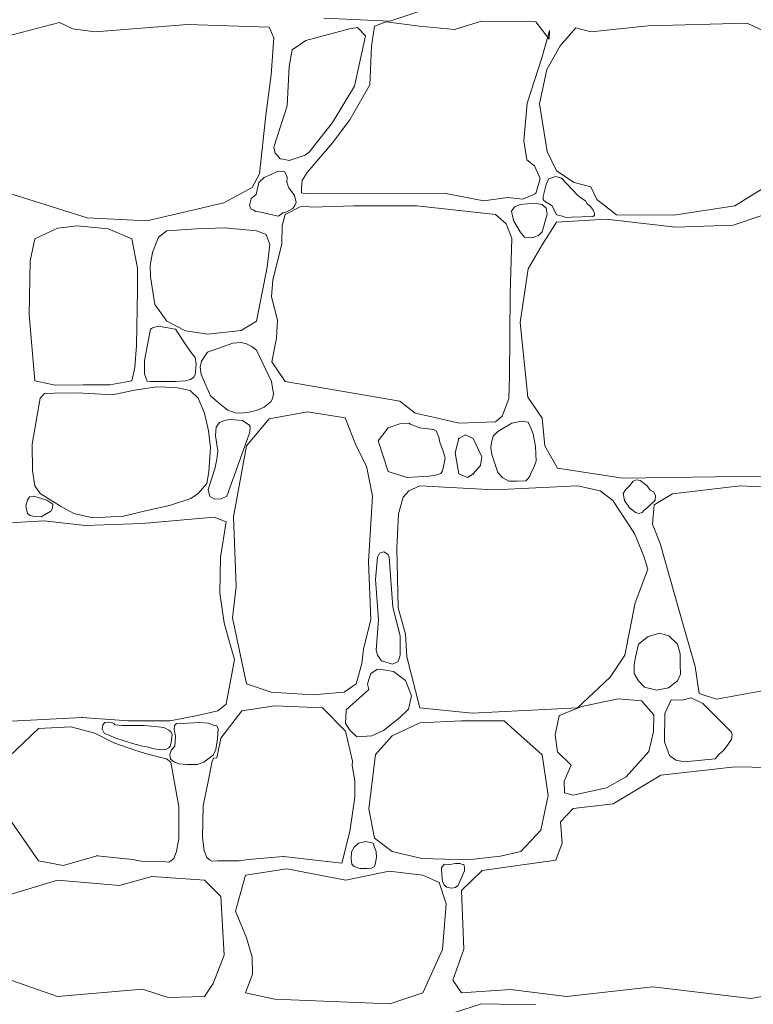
# Model space of a CAD drawing. Header units: millimetres. Extents: x 16408 to 141596, y -21057 to 26364.
# Tile 110 of 138: x 63048 to 63713, y -4457 to -3564. Entities that reach past the tile are written whole.
import ezdxf

# ---------------------------------------------------------------- set-up
doc = ezdxf.new("R2010")
doc.units = ezdxf.units.MM
doc.header["$MEASUREMENT"] = 0
doc.linetypes.add('Wipeout_Contour', pattern=[1000, 0, -1000])
doc.layers.add('_elementy3d', color=7, linetype='Continuous')
doc.layers.add('_elementy3d_Nr_pióra__101', color=7, linetype='Continuous', lineweight=5, true_color=0xb2b2b2)

# ---------------------------------------------------------------- blocks, each defined once
blk = doc.blocks.new('*X6')
at = {"layer": '_elementy3d_Nr_pióra__101', "color": 253, "linetype": 'Continuous', "lineweight": 5, "true_color": 0xb2b2b2}
for p, q in [((63413.33, -3555.68), (63383.36, -3565.58)), ((63000, -3588.7), (63083.91, -3566.82)), ((63083.91, -3566.82), (63096.05, -3572.52)), ((63116.07, -3575.49), (63200.03, -3568.8)), ((63200.03, -3568.8), (63274.09, -3571.03)), ((63274.09, -3571.03), (63278.05, -3580.94)), ((63383.36, -3565.58), (63323.42, -3563.11)), ((63354.13, -3571.53), (63346.7, -3572.52)), ((63361.17, -3578.95), (63354.13, -3571.53)), ((63369.49, -3570.29), (63366.76, -3588.37)), ((63379.89, -3566.33), (63369.49, -3570.29)), ((63410.11, -3570.29), (63379.89, -3566.33)), ((63441.81, -3573.26), (63410.11, -3570.29)), ((63466.58, -3565.58), (63441.81, -3573.26)), ((63515.62, -3566.33), (63466.58, -3565.58)), ((63527.75, -3581.93), (63515.62, -3566.33)), ((63552.03, -3571.78), (63537.66, -3588.12)), ((63565.4, -3575.49), (63552.03, -3571.78)), ((63617.66, -3569.8), (63565.4, -3575.49)), ((63707.32, -3567.57), (63617.66, -3569.8)), ((63723.92, -3575.49), (63707.32, -3567.57)), ((63096.05, -3572.52), (63116.07, -3575.49)), ((63278.05, -3580.94), (63275.82, -3614.38)), ((63346.7, -3572.52), (63307.05, -3583.25)), ((63351.41, -3624.53), (63361.17, -3578.95)), ((63521.32, -3598.03), (63528, -3574.01)), ((63528, -3574.01), (63527.75, -3581.93)), ((63307.05, -3583.25), (63294.69, -3591.59)), ((63366.76, -3588.37), (63365.28, -3623.54)), ((63537.66, -3588.12), (63525.77, -3609.67)), ((63294.69, -3591.59), (63292.21, -3606.7)), ((63507.69, -3640.14), (63521.32, -3598.03)), ((63292.21, -3606.7), (63290.23, -3642.61)), ((63275.82, -3614.38), (63270.87, -3651.03)), ((63525.77, -3609.67), (63519.09, -3640.63)), ((63331.35, -3657.47), (63351.41, -3624.53)), ((63365.28, -3623.54), (63347.2, -3655.24)), ((63290.23, -3642.61), (63278.24, -3680.02)), ((63504.72, -3674.07), (63507.69, -3640.14)), ((63519.09, -3640.63), (63526.02, -3683.98)), ((63270.87, -3651.03), (63265.22, -3704.04)), ((63310.29, -3684.47), (63331.35, -3657.47)), ((63347.2, -3655.24), (63331.35, -3676.05)), ((63331.35, -3676.05), (63308.31, -3702.8)), ((63507.45, -3691.41), (63504.72, -3674.07)), ((63278.24, -3680.02), (63279.53, -3685.34)), ((63279.53, -3685.34), (63281.56, -3687.44)), ((63281.56, -3687.44), (63283.81, -3690.44)), ((63296.67, -3690.66), (63306.44, -3687.27)), ((63306.44, -3687.27), (63310.29, -3684.47)), ((63526.02, -3683.98), (63534.44, -3701.31)), ((63283.81, -3690.44), (63286.63, -3690.98)), ((63286.63, -3690.98), (63292.15, -3692.02)), ((63292.15, -3692.02), (63296.67, -3690.66)), ((63514.38, -3696.85), (63507.45, -3691.41)), ((63519.58, -3708.25), (63514.38, -3696.85)), ((63265.22, -3704.04), (63258.48, -3716.42)), ((63276.44, -3704.42), (63269.34, -3707.58)), ((63281.65, -3702.18), (63276.44, -3704.42)), ((63288.25, -3702.3), (63281.65, -3702.18)), ((63290.34, -3707.2), (63288.25, -3702.3)), ((63308.31, -3702.8), (63303.85, -3710.33)), ((63534.44, -3701.31), (63550.54, -3711.96)), ((63264.67, -3711.96), (63262.19, -3722.8)), ((63269.34, -3707.58), (63264.67, -3711.96)), ((63289.98, -3711.96), (63290.34, -3707.2)), ((63291.69, -3716.89), (63289.98, -3711.96)), ((63303.85, -3710.33), (63303.31, -3716.62)), ((63515.62, -3721.87), (63519.58, -3708.25)), ((63525.37, -3712.48), (63522.25, -3724.82)), ((63527.59, -3708.75), (63525.37, -3712.48)), ((63533.63, -3706.61), (63527.59, -3708.75)), ((63538.86, -3708.21), (63533.63, -3706.61)), ((63553.41, -3723.55), (63538.86, -3708.21)), ((63550.54, -3711.96), (63565.4, -3715.93)), ((63108.93, -3744.12), (63019.98, -3716.16)), ((63258.48, -3716.42), (63232.97, -3730.54)), ((63262.19, -3722.8), (63257.48, -3726.62)), ((63296.92, -3723.85), (63291.69, -3716.89)), ((63303.31, -3716.62), (63303.24, -3721.48)), ((63303.24, -3721.48), (63305.83, -3721.87)), ((63305.83, -3721.87), (63432.65, -3721.62)), ((63432.65, -3721.62), (63468.56, -3728.56)), ((63503.98, -3727.07), (63515.62, -3721.87)), ((63556.49, -3725.83), (63553.41, -3723.55)), ((63565.4, -3715.93), (63571.1, -3727.57)), ((63696.18, -3733.02), (63723.92, -3715.93)), ((63232.97, -3730.54), (63163.17, -3746.79)), ((63257.48, -3726.62), (63256.05, -3733.26)), ((63298.45, -3730.06), (63296.92, -3723.85)), ((63297.25, -3732.91), (63298.45, -3730.06)), ((63468.56, -3728.56), (63489.86, -3725.59)), ((63489.86, -3725.59), (63503.98, -3727.07)), ((63501.5, -3732.03), (63496.37, -3734.07)), ((63514.1, -3730.71), (63501.5, -3732.03)), ((63521.57, -3732.03), (63514.1, -3730.71)), ((63525.16, -3735.41), (63521.57, -3732.03)), ((63522.25, -3724.82), (63522.4, -3727.86)), ((63522.4, -3727.86), (63524.32, -3729.58)), ((63524.32, -3729.58), (63530.4, -3733.27)), ((63560.83, -3728.58), (63556.49, -3725.83)), ((63562.34, -3731.34), (63560.83, -3728.58)), ((63565.44, -3733.98), (63562.34, -3731.34)), ((63571.1, -3727.57), (63588.68, -3741.19)), ((63256.05, -3733.26), (63258.02, -3736.43)), ((63258.02, -3736.43), (63259.33, -3736.85)), ((63259.33, -3736.85), (63262, -3738.2)), ((63262, -3738.2), (63264.67, -3738.46)), ((63264.67, -3738.46), (63282.46, -3742.41)), ((63282.46, -3742.41), (63286.44, -3739.52)), ((63288.5, -3740.94), (63285.63, -3750.89)), ((63286.44, -3739.52), (63289.98, -3738.46)), ((63302.12, -3734.07), (63288.5, -3740.94)), ((63289.98, -3738.46), (63295.51, -3735.5)), ((63295.51, -3735.5), (63297.25, -3732.91)), ((63308.99, -3733.68), (63302.12, -3734.07)), ((63312.27, -3734.25), (63308.99, -3733.68)), ((63350.66, -3733.26), (63312.27, -3734.25)), ((63407.88, -3733.02), (63350.66, -3733.26)), ((63479.21, -3740.94), (63407.88, -3733.02)), ((63488.75, -3749.38), (63479.21, -3740.94)), ((63496.37, -3734.07), (63493.6, -3738.05)), ((63493.6, -3738.05), (63495.36, -3746.51)), ((63521.57, -3756.79), (63526.08, -3740.81)), ((63526.08, -3740.81), (63525.16, -3735.41)), ((63530.4, -3733.27), (63534.3, -3741.28)), ((63534.3, -3741.28), (63539.87, -3742.45)), ((63567.66, -3737.17), (63565.44, -3733.98)), ((63568.92, -3739.85), (63567.66, -3737.17)), ((63568.96, -3741.78), (63568.92, -3739.85)), ((63588.68, -3741.19), (63640.7, -3741.68)), ((63640.7, -3741.68), (63696.18, -3733.02)), ((63163.17, -3746.79), (63108.93, -3744.12)), ((63493.84, -3762.37), (63488.75, -3749.38)), ((63495.36, -3746.51), (63501.5, -3756.79)), ((63534.44, -3747.88), (63521.57, -3768.45)), ((63579.52, -3745.4), (63534.44, -3747.88)), ((63539.87, -3742.45), (63543.23, -3743.79)), ((63543.23, -3743.79), (63548.13, -3743.5)), ((63548.13, -3743.5), (63567.54, -3742.95)), ((63567.54, -3742.95), (63568.96, -3741.78)), ((63642.43, -3752.58), (63579.52, -3745.4)), ((63720.7, -3741.93), (63694.69, -3750.85)), ((63082, -3753.44), (63061.66, -3762.98)), ((63100.24, -3751.34), (63082, -3753.44)), ((63128.02, -3754.07), (63100.24, -3751.34)), ((63149.4, -3762.98), (63128.02, -3754.07)), ((63181.17, -3755.85), (63173.72, -3761.72)), ((63208.11, -3754.07), (63181.17, -3755.85)), ((63233.37, -3753.23), (63208.11, -3754.07)), ((63262.61, -3755.85), (63233.37, -3753.23)), ((63271.32, -3759.1), (63262.61, -3755.85)), ((63274.46, -3768.32), (63271.32, -3759.1)), ((63285.63, -3750.89), (63285.35, -3768.02)), ((63501.5, -3756.79), (63505.55, -3761.44)), ((63518.08, -3760.18), (63521.57, -3756.79)), ((63694.69, -3750.85), (63642.43, -3752.58)), ((63061.66, -3762.98), (63057.36, -3783.11)), ((63154.65, -3789.71), (63149.4, -3762.98)), ((63173.72, -3761.72), (63168.17, -3775.35)), ((63272.05, -3788.87), (63274.46, -3768.32)), ((63285.35, -3768.02), (63277.16, -3800.14)), ((63492.52, -3812.85), (63493.84, -3762.37)), ((63505.55, -3761.44), (63512.04, -3762.11)), ((63521.57, -3768.45), (63508.68, -3790.23)), ((63512.04, -3762.11), (63518.08, -3760.18)), ((63168.17, -3775.35), (63166.07, -3787.4)), ((63057.36, -3783.11), (63056.42, -3831.64)), ((63154.44, -3809.52), (63154.65, -3789.71)), ((63166.07, -3787.4), (63166.28, -3797.57)), ((63262.61, -3837.84), (63272.05, -3788.87)), ((63508.68, -3790.23), (63501.5, -3839.02)), ((63166.28, -3797.57), (63170.37, -3822.73)), ((63277.16, -3800.14), (63276.12, -3815.77)), ((63153.7, -3859.74), (63154.44, -3809.52)), ((63491.77, -3888.18), (63492.52, -3812.85)), ((63276.12, -3815.77), (63281.56, -3836.79)), ((63170.37, -3822.73), (63181.17, -3837.84)), ((63056.42, -3831.64), (63061.66, -3891.81)), ((63181.17, -3837.84), (63198.04, -3846.42)), ((63248.57, -3846.11), (63262.61, -3837.84)), ((63281.56, -3836.79), (63280.73, -3853.15)), ((63501.5, -3839.02), (63508.44, -3906.64)), ((63166.28, -3844.97), (63160.96, -3873.36)), ((63168.16, -3843.72), (63166.28, -3844.97)), ((63173.28, -3842.29), (63168.16, -3843.72)), ((63188.91, -3844.97), (63173.28, -3842.29)), ((63199.53, -3861.04), (63188.91, -3844.97)), ((63198.04, -3846.42), (63218.49, -3849.67)), ((63218.49, -3849.67), (63248.57, -3846.11)), ((63240.94, -3857.6), (63217.91, -3866.02)), ((63248.52, -3857.27), (63240.94, -3857.6)), ((63253.31, -3858.44), (63248.52, -3857.27)), ((63280.73, -3853.15), (63276.36, -3874.69)), ((63152.23, -3879.76), (63153.7, -3859.74)), ((63204.13, -3867.46), (63199.53, -3861.04)), ((63217.91, -3866.02), (63212.58, -3874.1)), ((63258.36, -3860.65), (63253.31, -3858.44)), ((63262.49, -3864.04), (63258.36, -3860.65)), ((63275.99, -3892.64), (63262.49, -3864.04)), ((63160.96, -3873.36), (63160.82, -3885.51)), ((63206.87, -3870.63), (63204.13, -3867.46)), ((63207.78, -3876.62), (63206.87, -3870.63)), ((63212.58, -3874.1), (63211.38, -3879.54)), ((63276.36, -3874.69), (63288.5, -3892.52)), ((63149.4, -3891.81), (63152.23, -3879.76)), ((63207, -3886.42), (63207.78, -3876.62)), ((63211.38, -3879.54), (63212.34, -3886.21)), ((63061.66, -3891.81), (63079.9, -3895.9)), ((63129.49, -3895.48), (63149.4, -3891.81)), ((63160.82, -3885.51), (63162.34, -3889.72)), ((63162.34, -3889.72), (63163.34, -3892.11)), ((63163.34, -3892.11), (63166.28, -3892.64)), ((63166.28, -3892.64), (63188.91, -3892.64)), ((63188.91, -3892.64), (63198.23, -3891.85)), ((63198.23, -3891.85), (63202.57, -3890.76)), ((63202.57, -3890.76), (63205.78, -3888.42)), ((63205.78, -3888.42), (63207, -3886.42)), ((63212.34, -3886.21), (63220.63, -3905.4)), ((63277.75, -3903.54), (63275.99, -3892.64)), ((63288.5, -3892.52), (63392.51, -3910.22)), ((63491.3, -3908.34), (63491.77, -3888.18)), ((63079.9, -3895.9), (63105.38, -3895.59)), ((63105.38, -3895.59), (63129.49, -3895.48)), ((63151.81, -3900.3), (63131.79, -3904.71)), ((63172.15, -3897.47), (63151.81, -3900.3)), ((63189.24, -3897.79), (63172.15, -3897.47)), ((63202.45, -3900.72), (63189.24, -3897.79)), ((63209.58, -3907.54), (63202.45, -3900.72)), ((63066.38, -3907.54), (63059.15, -3949.36)), ((63070.15, -3903.34), (63066.38, -3907.54)), ((63079.17, -3903.03), (63070.15, -3903.34)), ((63100.03, -3902.72), (63079.17, -3903.03)), ((63131.79, -3904.71), (63100.03, -3902.72)), ((63215.45, -3921.17), (63209.58, -3907.54)), ((63220.63, -3905.4), (63229.45, -3913.02)), ((63269.37, -3915.76), (63275.37, -3910.85)), ((63275.37, -3910.85), (63277.11, -3908.23)), ((63277.11, -3908.23), (63277.75, -3903.54)), ((63392.51, -3910.22), (63406.26, -3921.14)), ((63485.27, -3924.06), (63491.3, -3908.34)), ((63508.44, -3906.64), (63521.32, -3925.71)), ((63229.45, -3913.02), (63236.38, -3918.42)), ((63236.38, -3918.42), (63243.19, -3920.94)), ((63254.63, -3920.69), (63262.23, -3918.88)), ((63262.23, -3918.88), (63269.37, -3915.76)), ((63308.56, -3920.01), (63273.88, -3926.45)), ((63342.74, -3925.46), (63308.56, -3920.01)), ((63218.8, -3937.2), (63215.45, -3921.17)), ((63234.31, -3927.44), (63229, -3929.58)), ((63239.05, -3926.82), (63234.31, -3927.44)), ((63249.63, -3927.96), (63239.05, -3926.82)), ((63243.19, -3920.94), (63247.38, -3921.25)), ((63247.38, -3921.25), (63254.63, -3920.69)), ((63256.4, -3932.44), (63249.63, -3927.96)), ((63273.88, -3926.45), (63253.33, -3950.73)), ((63352.89, -3950.73), (63342.74, -3925.46)), ((63406.26, -3921.14), (63424.06, -3925.29)), ((63424.06, -3925.29), (63446.09, -3930.28)), ((63446.09, -3930.28), (63479.21, -3929.18)), ((63479.21, -3929.18), (63485.27, -3924.06)), ((63502.65, -3928.42), (63493.94, -3930.38)), ((63508.88, -3929.28), (63502.65, -3928.42)), ((63521.32, -3925.71), (63523.79, -3950.73)), ((63220.69, -3952.4), (63218.8, -3937.2)), ((63225.92, -3933.9), (63225.24, -3941.56)), ((63229, -3929.58), (63225.92, -3933.9)), ((63256.26, -3939.5), (63256.66, -3935.26)), ((63256.66, -3935.26), (63256.4, -3932.44)), ((63381.87, -3934.63), (63372.71, -3946.27)), ((63392.45, -3931), (63381.87, -3934.63)), ((63400.45, -3930.42), (63392.45, -3931)), ((63402.17, -3931.2), (63400.45, -3930.42)), ((63410.11, -3934.63), (63402.17, -3931.2)), ((63423.04, -3936.13), (63410.11, -3934.63)), ((63425.46, -3937.35), (63423.04, -3936.13)), ((63427.83, -3942.83), (63425.46, -3937.35)), ((63481.19, -3937.85), (63477.14, -3942.11)), ((63493.94, -3930.38), (63481.19, -3937.85)), ((63511.41, -3935.37), (63508.88, -3929.28)), ((63513.19, -3940), (63511.41, -3935.37)), ((63225.24, -3941.56), (63227.53, -3955.58)), ((63235.49, -3996.55), (63256.26, -3939.5)), ((63372.71, -3946.27), (63381.87, -3974.01)), ((63428.68, -3947.51), (63427.83, -3942.83)), ((63445.77, -3944.04), (63442.55, -3957.17)), ((63451.86, -3940.8), (63445.77, -3944.04)), ((63458.9, -3944.04), (63451.86, -3940.8)), ((63466.83, -3960.88), (63458.9, -3944.04)), ((63477.14, -3942.11), (63475.56, -3947.47)), ((63515.29, -3951.3), (63513.19, -3940)), ((63059.15, -3949.36), (63059.46, -3973.16)), ((63219.11, -3974.52), (63220.69, -3952.4)), ((63227.53, -3955.58), (63226.39, -3963.03)), ((63253.33, -3950.73), (63241.69, -4015.12)), ((63362.06, -3969.3), (63352.89, -3950.73)), ((63431.8, -3955.61), (63428.68, -3947.51)), ((63433.39, -3961.62), (63431.8, -3955.61)), ((63475.56, -3947.47), (63474.79, -3952.74)), ((63474.79, -3952.74), (63475.74, -3958.65)), ((63515.87, -3964.61), (63515.29, -3951.3)), ((63523.79, -3950.73), (63535.43, -3971.04)), ((63226.39, -3963.03), (63224.82, -3971.58)), ((63432.09, -3970.02), (63433.39, -3961.62)), ((63442.55, -3957.17), (63445.77, -3976.24)), ((63465.59, -3968.81), (63466.83, -3960.88)), ((63475.74, -3958.65), (63481.19, -3975)), ((63513.62, -3971.17), (63515.87, -3964.61)), ((63059.46, -3973.16), (63061.45, -3987.1)), ((63224.82, -3971.58), (63218.69, -3990.43)), ((63367.75, -3996.55), (63362.06, -3969.3)), ((63430.66, -3974.01), (63432.09, -3970.02)), ((63458.9, -3976.24), (63465.59, -3968.81)), ((63511.41, -3975), (63513.62, -3971.17)), ((63535.43, -3971.04), (63594.63, -3980.2)), ((63217.54, -3985.01), (63219.11, -3974.52)), ((63381.87, -3974.01), (63398.71, -3979.7)), ((63398.71, -3979.7), (63419.02, -3978.47)), ((63419.02, -3978.47), (63426.15, -3977.2)), ((63426.15, -3977.2), (63429.65, -3975.86)), ((63429.65, -3975.86), (63430.66, -3974.01)), ((63445.77, -3976.24), (63453.62, -3979.51)), ((63453.62, -3979.51), (63458.9, -3976.24)), ((63481.19, -3975), (63485.8, -3979.98)), ((63485.8, -3979.98), (63491.07, -3982.8)), ((63491.07, -3982.8), (63498.49, -3982.9)), ((63498.49, -3982.9), (63506.72, -3982.71)), ((63506.72, -3982.71), (63508.4, -3980.7)), ((63508.4, -3980.7), (63510.17, -3978.3)), ((63510.17, -3978.3), (63511.41, -3975)), ((63594.63, -3980.2), (63720.7, -3978.22)), ((63607.05, -3981.54), (63603.9, -3982.89)), ((63610.23, -3982.18), (63607.05, -3981.54)), ((63616.67, -3987.13), (63610.23, -3982.18)), ((63061.45, -3987.1), (63066.38, -3994.02)), ((63209.58, -3994.02), (63217.54, -3985.01)), ((63218.69, -3990.43), (63220.08, -3996.8)), ((63400.7, -3991.59), (63395.49, -3997.54)), ((63410.6, -3987.13), (63400.7, -3991.59)), ((63477.97, -3990.85), (63410.6, -3987.13)), ((63553.41, -3987.13), (63477.97, -3990.85)), ((63574.07, -3991.59), (63553.41, -3987.13)), ((63585.46, -4000.51), (63574.07, -3991.59)), ((63596.97, -3990.8), (63594.88, -3994.07)), ((63600.57, -3987.13), (63596.97, -3990.8)), ((63603.9, -3982.89), (63600.57, -3987.13)), ((63619.43, -3991.05), (63616.67, -3987.13)), ((63622.37, -3992.58), (63619.43, -3991.05)), ((63700.88, -3987.13), (63639.71, -3994.32)), ((63810.11, -3992.58), (63700.88, -3987.13)), ((63054.87, -4000.14), (63053.23, -4005.66)), ((63056.56, -3997.1), (63054.87, -4000.14)), ((63060.63, -3996.43), (63056.56, -3997.1)), ((63072.28, -4000.14), (63060.63, -3996.43)), ((63066.38, -3994.02), (63084.72, -4005.55)), ((63077.92, -4003.77), (63072.28, -4000.14)), ((63183.47, -4005.03), (63202.97, -3998.74)), ((63202.97, -3998.74), (63209.58, -3994.02)), ((63220.08, -3996.8), (63224.35, -3999.1)), ((63224.35, -3999.1), (63230.5, -3998.78)), ((63230.5, -3998.78), (63235.49, -3996.55)), ((63364.04, -4055.74), (63367.75, -3996.55)), ((63395.49, -3997.54), (63391.28, -4012.4)), ((63605.03, -4030.48), (63585.46, -4000.51)), ((63594.88, -3994.07), (63595.99, -4000.31)), ((63595.99, -4000.31), (63600.57, -4006.95)), ((63616.67, -4006.95), (63623.73, -4000.06)), ((63624.27, -3995.76), (63622.37, -3992.58)), ((63639.71, -3994.32), (63623.11, -4004.22)), ((63623.73, -4000.06), (63624.27, -3995.76)), ((63053.23, -4005.66), (63054.87, -4012.26)), ((63075.98, -4010.15), (63077.62, -4007.42)), ((63077.62, -4007.42), (63077.92, -4003.77)), ((63084.72, -4005.55), (63096.99, -4012.26)), ((63141.96, -4014.67), (63162.93, -4009.54)), ((63162.93, -4009.54), (63183.47, -4005.03)), ((63600.57, -4006.95), (63606.15, -4011.36)), ((63611.94, -4011.31), (63613.98, -4009.2)), ((63613.98, -4009.2), (63616.67, -4006.95)), ((63623.11, -4004.22), (63621.38, -4021.81)), ((63054.87, -4012.26), (63057.29, -4014.03)), ((63057.29, -4014.03), (63061.3, -4014.94)), ((63061.3, -4014.94), (63067.24, -4015.24)), ((63067.24, -4015.24), (63072.28, -4012.26)), ((63072.28, -4012.26), (63075.98, -4010.15)), ((63096.99, -4012.26), (63114.08, -4016.24)), ((63114.08, -4016.24), (63141.96, -4014.67)), ((63223.95, -4015.63), (63158.75, -4021.29)), ((63234.87, -4019.71), (63223.95, -4015.63)), ((63241.69, -4015.12), (63244.16, -4078.28)), ((63391.28, -4012.4), (63389.55, -4043.61)), ((63606.15, -4011.36), (63609, -4012.2)), ((63609, -4012.2), (63611.94, -4011.31)), ((63069.88, -4018.79), (63025.08, -4021.54)), ((63107.23, -4022.96), (63069.88, -4018.79)), ((63158.75, -4021.29), (63107.23, -4022.96)), ((63229.79, -4051.81), (63234.87, -4019.71)), ((63621.38, -4021.81), (63628.41, -4039.38)), ((63613.7, -4050.79), (63605.03, -4030.48)), ((63389.55, -4043.61), (63390.79, -4097.85)), ((63628.41, -4039.38), (63649.86, -4115.18)), ((63229.29, -4084.32), (63229.79, -4051.81)), ((63372.24, -4051.81), (63370.39, -4071.94)), ((63374.1, -4048.29), (63372.24, -4051.81)), ((63378.04, -4046.86), (63374.1, -4048.29)), ((63381.82, -4049.37), (63378.04, -4046.86)), ((63382.86, -4051.81), (63381.82, -4049.37)), ((63386.04, -4097.2), (63382.86, -4051.81)), ((63617.17, -4062.68), (63613.7, -4050.79)), ((63366.02, -4108.25), (63364.04, -4055.74)), ((63605.77, -4093.14), (63617.17, -4062.68)), ((63370.39, -4071.94), (63373.13, -4108.46)), ((63244.16, -4078.28), (63240.7, -4106.76)), ((63233.12, -4111.5), (63229.29, -4084.32)), ((63392.84, -4123.26), (63386.04, -4097.2)), ((63390.79, -4097.85), (63397.48, -4121.62)), ((63596.36, -4140.7), (63605.77, -4093.14)), ((63240.7, -4106.76), (63253.33, -4166.7)), ((63237.29, -4126.68), (63233.12, -4111.5)), ((63359.33, -4135.25), (63366.02, -4108.25)), ((63373.13, -4108.46), (63370.96, -4136.06)), ((63649.86, -4115.18), (63660.26, -4150.85)), ((63392.67, -4140.7), (63392.84, -4123.26)), ((63397.48, -4121.62), (63398.71, -4142.18)), ((63617.64, -4123.69), (63608.87, -4130.85)), ((63627.86, -4120.76), (63617.64, -4123.69)), ((63636.11, -4123.25), (63627.86, -4120.76)), ((63644.09, -4130.85), (63636.11, -4123.25)), ((63242.63, -4144.69), (63237.29, -4126.68)), ((63608.87, -4130.85), (63606.08, -4142.54)), ((63646.41, -4139.45), (63644.09, -4130.85)), ((63358.09, -4148.13), (63359.33, -4135.25)), ((63370.96, -4136.06), (63372.24, -4140.7)), ((63372.24, -4140.7), (63375.93, -4145.83)), ((63390.96, -4146.29), (63392.67, -4140.7)), ((63398.71, -4142.18), (63410.6, -4188.5)), ((63582.99, -4160.76), (63596.36, -4140.7)), ((63606.08, -4142.54), (63604.9, -4149.79)), ((63646.67, -4148.83), (63646.41, -4139.45)), ((63234.87, -4185.04), (63242.63, -4144.69)), ((63352.89, -4166.7), (63358.09, -4148.13)), ((63375.93, -4145.83), (63385.87, -4148.92)), ((63385.87, -4148.92), (63390.96, -4146.29)), ((63604.9, -4149.79), (63604.81, -4157.25)), ((63646.71, -4157.82), (63646.67, -4148.83)), ((63660.26, -4150.85), (63663.73, -4175.37)), ((63366.19, -4157.36), (63364.36, -4162.77)), ((63372.24, -4153.42), (63366.19, -4157.36)), ((63379.64, -4154.32), (63372.24, -4153.42)), ((63386.64, -4155.43), (63379.64, -4154.32)), ((63397.65, -4163.73), (63386.64, -4155.43)), ((63553.41, -4188.5), (63582.99, -4160.76)), ((63604.81, -4157.25), (63608.87, -4163.98)), ((63644.09, -4163.98), (63646.71, -4157.82)), ((63253.33, -4166.7), (63275.62, -4174.38)), ((63342, -4174.38), (63352.89, -4166.7)), ((63364.36, -4162.77), (63362.98, -4166.98)), ((63362.98, -4166.98), (63364.36, -4171.93)), ((63403.05, -4177.72), (63397.65, -4163.73)), ((63608.87, -4163.98), (63614.11, -4169.61)), ((63614.11, -4169.61), (63625.24, -4172.35)), ((63625.24, -4172.35), (63635.89, -4170.3)), ((63635.89, -4170.3), (63644.09, -4163.98)), ((63679.33, -4180.57), (63735.81, -4170.17)), ((63275.62, -4174.38), (63313.26, -4176.61)), ((63313.26, -4176.61), (63342, -4174.38)), ((63364.36, -4171.93), (63343.61, -4190.35)), ((63400.2, -4189.81), (63403.05, -4177.72)), ((63663.73, -4175.37), (63679.33, -4180.57)), ((63227.29, -4191.04), (63234.87, -4185.04)), ((63249.12, -4191.22), (63279.09, -4186.52)), ((63279.09, -4186.52), (63322.18, -4188.5)), ((63557.48, -4187.26), (63536.92, -4195.43)), ((63590.42, -4180.32), (63557.48, -4187.26)), ((63611.47, -4182.06), (63590.42, -4180.32)), ((63622.62, -4194.94), (63611.47, -4182.06)), ((63638.24, -4181.3), (63632.66, -4193.7)), ((63647.93, -4181.65), (63638.24, -4181.3)), ((63656.58, -4179.43), (63647.93, -4181.65)), ((63666.95, -4184.53), (63656.58, -4179.43)), ((63692.71, -4210.29), (63666.95, -4184.53)), ((63184.1, -4200.38), (63209.11, -4195.38)), ((63209.11, -4195.38), (63227.29, -4191.04)), ((63230.2, -4215.92), (63249.12, -4191.22)), ((63322.18, -4188.5), (63343.16, -4209.53)), ((63343.61, -4190.35), (63343, -4202.55)), ((63392.23, -4197.6), (63400.2, -4189.81)), ((63410.6, -4188.5), (63457.91, -4193.45)), ((63457.91, -4193.45), (63553.41, -4188.5)), ((63536.92, -4195.43), (63533.19, -4213.37)), ((63622.37, -4209.8), (63622.62, -4194.94)), ((63632.66, -4193.7), (63632.28, -4219.21)), ((63015.51, -4201.71), (63104.23, -4197.21)), ((63094.07, -4205.59), (63064.91, -4207.19)), ((63115.86, -4211.47), (63094.07, -4205.59)), ((63104.23, -4197.21), (63146.38, -4200.38)), ((63123.24, -4203.75), (63122.59, -4207.68)), ((63124.98, -4201.72), (63123.24, -4203.75)), ((63128.59, -4201.39), (63124.98, -4201.72)), ((63131.17, -4201.89), (63128.59, -4201.39)), ((63133.12, -4202.8), (63131.17, -4201.89)), ((63134.18, -4203.98), (63133.12, -4202.8)), ((63140.64, -4204.51), (63134.18, -4203.98)), ((63160.53, -4204.44), (63140.64, -4204.51)), ((63146.38, -4200.38), (63184.1, -4200.38)), ((63173.3, -4205.61), (63160.53, -4204.44)), ((63178.35, -4206.43), (63173.3, -4205.61)), ((63187.99, -4204.44), (63187.75, -4208.2)), ((63189.83, -4202.65), (63187.99, -4204.44)), ((63192.06, -4202.86), (63189.83, -4202.65)), ((63200.03, -4202.31), (63192.06, -4202.86)), ((63211.19, -4201.78), (63200.03, -4202.31)), ((63218.5, -4202.49), (63211.19, -4201.78)), ((63223.97, -4204.44), (63218.5, -4202.49)), ((63226.39, -4204.76), (63223.97, -4204.44)), ((63227.6, -4207.44), (63226.39, -4204.76)), ((63343, -4202.55), (63347.31, -4209.15)), ((63377.56, -4208.88), (63392.23, -4197.6)), ((63410.6, -4202.12), (63385.34, -4213.76)), ((63448.25, -4200.14), (63410.6, -4202.12)), ((63486.89, -4200.39), (63448.25, -4200.14)), ((63502.24, -4213.76), (63486.89, -4200.39)), ((63064.91, -4207.19), (63031.63, -4238.88)), ((63133, -4220.3), (63115.86, -4211.47)), ((63122.59, -4207.68), (63124.28, -4211.47)), ((63124.28, -4211.47), (63135.04, -4215.96)), ((63182.91, -4208.61), (63178.35, -4206.43)), ((63184.75, -4210.27), (63182.91, -4208.61)), ((63185.87, -4212.49), (63184.75, -4210.27)), ((63185.61, -4215.03), (63185.87, -4212.49)), ((63187.75, -4208.2), (63188.91, -4214.28)), ((63188.91, -4214.28), (63188.28, -4223.25)), ((63227.2, -4216.43), (63227.6, -4207.44)), ((63343.16, -4209.53), (63349.57, -4236.92)), ((63347.31, -4209.15), (63353.27, -4214.84)), ((63353.27, -4214.84), (63367.01, -4213.76)), ((63367.01, -4213.76), (63377.56, -4208.88)), ((63385.34, -4213.76), (63370.23, -4230.85)), ((63521.56, -4231.1), (63502.24, -4213.76)), ((63533.19, -4213.37), (63535.19, -4228.37)), ((63618.06, -4228.2), (63622.37, -4209.8)), ((63693.68, -4212.9), (63692.71, -4210.29)), ((63693.07, -4217.14), (63693.68, -4212.9)), ((63153, -4227.13), (63133, -4220.3)), ((63135.04, -4215.96), (63150.07, -4220.81)), ((63150.07, -4220.81), (63159.14, -4223.25)), ((63159.14, -4223.25), (63164.84, -4224.24)), ((63182.91, -4224.88), (63184.18, -4223.3)), ((63184.18, -4223.3), (63184.69, -4221.03)), ((63184.69, -4221.03), (63185.36, -4217.65)), ((63185.36, -4217.65), (63185.61, -4215.03)), ((63188.28, -4223.25), (63185.38, -4226.67)), ((63225.63, -4226.38), (63227.2, -4216.43)), ((63226.43, -4233.78), (63230.2, -4215.92)), ((63632.28, -4219.21), (63636.8, -4231.72)), ((63686.04, -4226.87), (63690.18, -4221.33)), ((63690.18, -4221.33), (63693.07, -4217.14)), ((63163.98, -4230.49), (63153, -4227.13)), ((63175.86, -4233.63), (63163.98, -4230.49)), ((63164.84, -4224.24), (63169.42, -4225.75)), ((63169.42, -4225.75), (63176.91, -4226.42)), ((63176.91, -4226.42), (63180.34, -4226.14)), ((63180.34, -4226.14), (63182.91, -4224.88)), ((63185.38, -4226.67), (63183.81, -4230.64)), ((63183.81, -4230.64), (63184.62, -4234.9)), ((63214.79, -4237.87), (63223.18, -4231.35)), ((63223.18, -4231.35), (63225.63, -4226.38)), ((63370.23, -4230.85), (63364.29, -4280.14)), ((63526.76, -4268), (63521.56, -4231.1)), ((63535.19, -4228.37), (63547.57, -4240.51)), ((63597.6, -4250.91), (63618.06, -4228.2)), ((63636.8, -4231.72), (63642.52, -4235.91)), ((63678.14, -4234.64), (63681.91, -4230.42)), ((63681.81, -4230.6), (63686.04, -4226.87)), ((63180.93, -4234.62), (63175.86, -4233.63)), ((63184.91, -4237.87), (63180.93, -4234.62)), ((63184.62, -4234.9), (63187.99, -4237.87)), ((63187.99, -4256.29), (63184.91, -4237.87)), ((63187.99, -4237.87), (63192.43, -4239.16)), ((63192.43, -4239.16), (63199.45, -4239.87)), ((63199.45, -4239.87), (63208.69, -4239.74)), ((63208.69, -4239.74), (63214.79, -4237.87)), ((63218.78, -4255.25), (63222.36, -4236.92)), ((63222.36, -4236.92), (63223.44, -4234.08)), ((63223.44, -4234.08), (63226.43, -4233.78)), ((63349.57, -4236.92), (63349.06, -4240.69)), ((63349.06, -4240.69), (63351.47, -4254.8)), ((63547.57, -4240.51), (63541.38, -4255.12)), ((63642.52, -4235.91), (63650.36, -4237.29)), ((63650.36, -4237.29), (63678.14, -4234.64)), ((63629.06, -4249.43), (63585.71, -4275.68)), ((63696.42, -4242), (63629.06, -4249.43)), ((63727.38, -4242.49), (63696.42, -4242)), ((63191.98, -4278.39), (63187.99, -4256.29)), ((63214.18, -4277.23), (63218.78, -4255.25)), ((63351.47, -4254.8), (63351.65, -4269.62)), ((63541.38, -4255.12), (63541.62, -4265.53)), ((63579.77, -4261.07), (63597.6, -4250.91)), ((63520.08, -4299.46), (63526.76, -4268)), ((63541.62, -4265.53), (63549.55, -4267.75)), ((63549.55, -4267.75), (63579.77, -4261.07)), ((63213.4, -4306.07), (63214.18, -4277.23)), ((63351.65, -4269.62), (63347.07, -4300.53)), ((63585.71, -4275.68), (63549.55, -4279.89)), ((63191.98, -4307.24), (63191.98, -4278.39)), ((63364.29, -4280.14), (63369.49, -4306.64)), ((63549.55, -4279.89), (63537.91, -4291.78)), ((63037.52, -4287.94), (63064.91, -4327.19)), ((63537.91, -4291.78), (63539.64, -4311.1)), ((63347.07, -4300.53), (63339.88, -4329.49)), ((63502.24, -4318.78), (63520.08, -4299.46)), ((63189.9, -4318.9), (63191.98, -4307.24)), ((63215.16, -4317.78), (63213.4, -4306.07)), ((63354.83, -4311.21), (63350.91, -4314.81)), ((63361.49, -4309.73), (63354.83, -4311.21)), ((63368.15, -4311.28), (63361.49, -4309.73)), ((63369.49, -4314.81), (63368.15, -4311.28)), ((63369.49, -4306.64), (63385.34, -4318.78)), ((63539.64, -4311.1), (63533.95, -4326.7)), ((63187.45, -4325.19), (63189.9, -4318.9)), ((63217.43, -4324.14), (63215.16, -4317.78)), ((63348.59, -4318.93), (63348.14, -4325.27)), ((63350.91, -4314.81), (63348.59, -4318.93)), ((63371.01, -4318.64), (63369.49, -4314.81)), ((63371.24, -4323.95), (63371.01, -4318.64)), ((63385.34, -4318.78), (63412.34, -4325.22)), ((63483.67, -4322.99), (63502.24, -4318.78)), ((63064.91, -4327.19), (63087.13, -4331.41)), ((63087.13, -4331.41), (63118.01, -4322.59)), ((63118.01, -4322.59), (63149.95, -4326.12)), ((63149.95, -4326.12), (63157.93, -4327.58)), ((63157.93, -4327.58), (63177.79, -4327.93)), ((63177.79, -4327.93), (63182.91, -4328.51)), ((63182.91, -4328.51), (63184.91, -4327.19)), ((63184.91, -4327.19), (63187.45, -4325.19)), ((63219.92, -4326.21), (63217.43, -4324.14)), ((63221.88, -4327.58), (63219.92, -4326.21)), ((63227.02, -4327.14), (63221.88, -4327.58)), ((63246.88, -4327.33), (63227.02, -4327.14)), ((63254.9, -4326.1), (63246.88, -4327.33)), ((63286.92, -4323.43), (63254.9, -4326.1)), ((63339.88, -4329.49), (63286.92, -4323.43)), ((63348.14, -4325.27), (63349.01, -4330.19)), ((63349.01, -4330.19), (63350.91, -4332.4)), ((63369.49, -4332.4), (63370.47, -4329.06)), ((63370.47, -4329.06), (63371.24, -4323.95)), ((63412.34, -4325.22), (63454.19, -4326.45)), ((63432.45, -4330.19), (63430.14, -4333.63)), ((63437.79, -4330.61), (63432.45, -4330.19)), ((63442.88, -4329.55), (63437.79, -4330.61)), ((63446.99, -4329.68), (63442.88, -4329.55)), ((63448.28, -4330.19), (63446.99, -4329.68)), ((63450.31, -4330.48), (63448.28, -4330.19)), ((63450.92, -4332.92), (63450.31, -4330.48)), ((63454.19, -4326.45), (63483.67, -4322.99)), ((63533.95, -4326.7), (63467.07, -4335.87)), ((63252.58, -4340.32), (63289.98, -4334.38)), ((63289.98, -4334.38), (63343.48, -4344.78)), ((63343.48, -4344.78), (63382.86, -4336.61)), ((63350.91, -4332.4), (63356.22, -4334.21)), ((63356.22, -4334.21), (63362.52, -4334.28)), ((63362.52, -4334.28), (63366.57, -4333.89)), ((63366.57, -4333.89), (63369.49, -4332.4)), ((63382.86, -4336.61), (63413.33, -4340.32)), ((63430.14, -4333.63), (63430.43, -4340.26)), ((63445.19, -4349.23), (63451.05, -4336.33)), ((63467.07, -4335.87), (63448.25, -4354.19)), ((63451.05, -4336.33), (63450.92, -4332.92)), ((63082.14, -4344.78), (63026.65, -4361.38)), ((63138.16, -4349.49), (63082.14, -4344.78)), ((63167.63, -4341.32), (63138.16, -4349.49)), ((63215.2, -4344.78), (63167.63, -4341.32)), ((63230.04, -4359.64), (63215.2, -4344.78)), ((63243.42, -4373.02), (63252.58, -4340.32)), ((63413.33, -4340.32), (63427.94, -4347.01)), ((63427.94, -4347.01), (63434.38, -4366.08)), ((63430.43, -4340.26), (63430.94, -4345.53)), ((63430.94, -4345.53), (63432.45, -4349.23)), ((63432.45, -4349.23), (63435.12, -4351.13)), ((63435.12, -4351.13), (63439.24, -4352)), ((63439.24, -4352), (63443, -4351.45)), ((63443, -4351.45), (63445.19, -4349.23)), ((63448.25, -4354.19), (63450.48, -4407.2)), ((63233.26, -4412.89), (63230.04, -4359.64)), ((63434.38, -4366.08), (63431.16, -4407.69)), ((63253.33, -4397.04), (63243.42, -4373.02)), ((63258.53, -4414.63), (63253.33, -4397.04)), ((63431.16, -4407.69), (63413.33, -4447.07)), ((63450.48, -4407.2), (63440.57, -4435.43)), ((63223.11, -4438.41), (63233.26, -4412.89)), ((63258.78, -4429.98), (63258.53, -4414.63)), ((63018.64, -4428.15), (63082.14, -4450.29)), ((63252.58, -4447.07), (63258.78, -4429.98)), ((63440.57, -4435.43), (63448.25, -4447.07)), ((63082.14, -4450.29), (63159.21, -4443.61)), ((63159.21, -4443.61), (63182.24, -4451.04)), ((63215.2, -4450.29), (63223.11, -4438.41)), ((63279.09, -4452.77), (63252.58, -4447.07)), ((63413.33, -4447.07), (63383.36, -4456.98)), ((63448.25, -4447.07), (63492.58, -4443.85)), ((63492.58, -4443.85), (63543.61, -4450.29)), ((63543.61, -4450.29), (63621.87, -4441.38)), ((63621.87, -4441.38), (63710.54, -4452.03)), ((63710.54, -4452.03), (63738.78, -4447.07)), ((63182.24, -4451.04), (63215.2, -4450.29)), ((63323.42, -4454.5), (63279.09, -4452.77)), ((63383.36, -4456.98), (63323.42, -4454.5)), ((63466.58, -4456.98), (63441.81, -4464.66)), ((63515.62, -4457.72), (63466.58, -4456.98))]:
    blk.add_line(p, q, dxfattribs=at)
for p in [(63289.98, -3711.96), (63515.62, -3721.87), (63445.77, -3944.04), (63458.9, -3976.24), (63616.67, -4006.95), (63104.23, -4197.21), (63118.01, -4322.59), (63184.91, -4327.19), (63184.91, -4327.19), (63219.92, -4326.21), (63219.92, -4326.21), (63286.92, -4323.43)]:
    blk.add_point(p, dxfattribs=at)
blk = doc.blocks.new('Wypełnienie_3_1', base_point=(0, 0))
at = {"color": 254, "linetype": 'Wipeout_Contour', "lineweight": 0, "ltscale": 312903.522761}
blk.add_wipeout([(63218.74, -5468.71), (64586.19, -5504.44), (64586.19, -2730), (59840.54, -2730), (59840.54, -5380)], dxfattribs=at).dxf.layer = '_elementy3d'
at = {"layer": '_elementy3d_Nr_pióra__101', "color": 253, "linetype": 'Continuous', "lineweight": 5, "true_color": 0xb2b2b2}
blk.add_blockref('*X6', (0, 0), dxfattribs=at)

msp = doc.modelspace()

# ---------------------------------------------------------------- block references
at = {"layer": '_elementy3d_Nr_pióra__101', "color": 253, "linetype": 'Continuous', "lineweight": 5, "true_color": 0xb2b2b2}
msp.add_blockref('Wypełnienie_3_1', (0, 0), dxfattribs=at)

doc.saveas('drawing.dxf')
